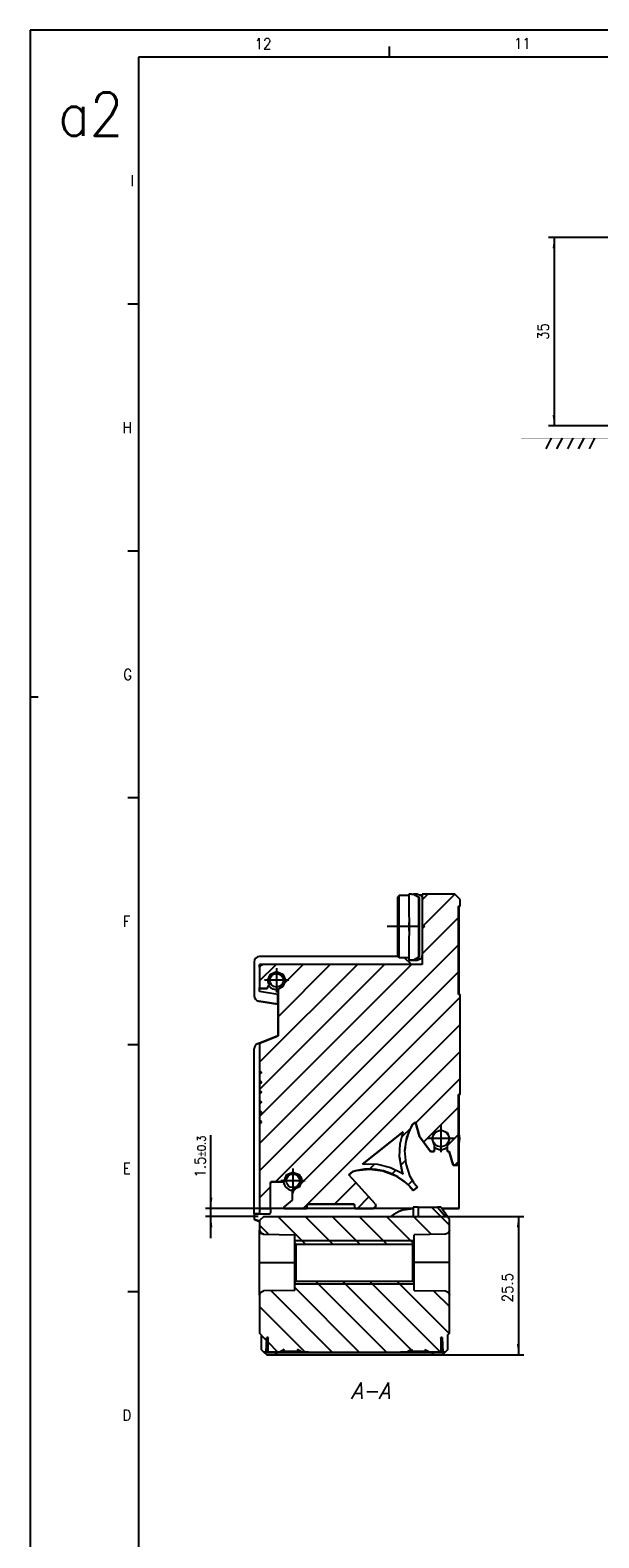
# Model space of a CAD drawing. Header units: millimetres. Extents: x -285 to 870, y -217 to 203.
# Tile 2 of 22: x -285 to -180, y -75 to 203. Entities that reach past the tile are written whole.
import ezdxf

# ---------------------------------------------------------------- set-up
doc = ezdxf.new("R2010")
doc.units = ezdxf.units.MM
doc.linetypes.add('DOT_CENTER', pattern=[14, 12, -1, 0, -1])
doc.layers.add('1', color=7, linetype='Continuous')
doc.styles.add('CONVERTER_11', font='txt.shx', dxfattribs={"width": 0.9})
doc.styles.add('CONVERTER_14', font='txt.shx', dxfattribs={"width": 0.9, "oblique": 15})
doc.dimstyles.new('ME10_DIM_19', dxfattribs={"dimtxt": 2, "dimasz": 2, "dimexe": 1, "dimexo": 1, "dimgap": 1, "dimtad": 1, "dimdec": 0, "dimdsep": 46, "dimtxsty": 'CONVERTER_11', "dimsah": 1, "dimcen": 0.09, "dimclrd": 2, "dimclre": 2, "dimclrt": 2, "dimadec": 0, "dimazin": 0, "dimtfac": 1, "dimtdec": 4, "dimtix": 1, "dimtmove": 0, "dimatfit": 3, "dimfxl": 1, "dimtolj": 1, "dimtzin": 0, "dimarcsym": 0})
doc.dimstyles.new('ME10_DIM_20', dxfattribs={"dimtxt": 2, "dimasz": 2, "dimexe": 1, "dimexo": 1, "dimgap": 1, "dimtad": 1, "dimdec": 1, "dimdsep": 46, "dimtxsty": 'CONVERTER_11', "dimsah": 1, "dimcen": 0.09, "dimclrd": 2, "dimclre": 2, "dimclrt": 2, "dimadec": 0, "dimazin": 0, "dimtfac": 1, "dimtdec": 4, "dimtix": 1, "dimtmove": 0, "dimatfit": 3, "dimfxl": 1, "dimtolj": 1, "dimtzin": 0, "dimarcsym": 0})
doc.dimstyles.new('ME10_DIM_21', dxfattribs={"dimtxt": 2, "dimasz": 2, "dimexe": 1, "dimexo": 1, "dimgap": 1, "dimtad": 1, "dimdsep": 46, "dimtxsty": 'CONVERTER_11', "dimsah": 1, "dimcen": 0.09, "dimclrd": 2, "dimclre": 2, "dimclrt": 2, "dimadec": 0, "dimazin": 0, "dimtol": 1, "dimtp": 0.3, "dimtm": 0.3, "dimtfac": 0.75, "dimtdec": 1, "dimtix": 1, "dimtmove": 0, "dimatfit": 3, "dimfxl": 1, "dimtolj": 1, "dimtzin": 0, "dimarcsym": 0})
pattern_1 = [(-45, (0, 0), (2.5, 2.5), [])]

# ---------------------------------------------------------------- blocks, each defined once
blk = doc.blocks.new('Marco_a2', base_point=(304.21, -212.02))
at = {"layer": '1', "color": 2, "linetype": 'Continuous'}
for p, q in [((309.21, 202.98), (-284.79, 202.98)), ((-284.79, 202.98), (-284.79, 79.98)), ((-218.47, 197.98), (-218.47, 199.98)), ((-264.79, 152.42), (-266.79, 152.42)), ((-264.79, 106.87), (-266.79, 106.87)), ((-284.79, 79.98), (-283.29, 79.98)), ((-284.79, 79.98), (-284.79, -217.02)), ((-264.79, 61.31), (-266.79, 61.31)), ((-264.79, 15.76), (-266.79, 15.76)), ((-264.79, -29.8), (-266.79, -29.8))]:
    blk.add_line(p, q, dxfattribs=at)
at = {"layer": '1', "color": 7, "linetype": 'Continuous'}
for p, q in [((304.21, 197.98), (-264.79, 197.98)), ((-264.79, 197.98), (-264.79, -212.02))]:
    blk.add_line(p, q, dxfattribs=at)
at = {"layer": '1', "color": 2, "char_height": 2, "attachment_point": 4, "line_spacing_factor": 1.20048, "style": 'CONVERTER_11'}
for s, insert in [('12', (-243.37, 200.48)), ('11', (-195.56, 200.53)), ('I', (-266.29, 175.2)), ('H', (-267.73, 129.65)), ('G', (-267.61, 84.09)), ('F', (-267.69, 38.54)), ('E', (-267.69, -7.02)), ('D', (-267.78, -52.58))]:
    blk.add_mtext(s, dxfattribs=dict(at, insert=insert))
at = {"layer": '1', "color": 6, "insert": (-279.65, 187.5), "char_height": 8, "attachment_point": 4, "line_spacing_factor": 1.20048, "style": 'CONVERTER_11'}
blk.add_mtext('a2', dxfattribs=at)
blk = doc.blocks.new('Top', base_point=(304.21, -212.02))
blk.add_blockref('Marco_a2', (304.21, -212.02))
blk = doc.blocks.new('*D55')
at = {"layer": '1', "color": 2, "linetype": 'Continuous'}
for p, q in [((-174.08, 164.69), (-189.14, 164.69)), ((-188.14, 164.69), (-188.14, 129.99)), ((-152.1, 164.69), (-168.06, 164.69)), ((-144.4, 129.99), (-189.14, 129.99))]:
    blk.add_line(p, q, dxfattribs=at)
at = {"layer": '1', "color": 2}
for points in [[(-187.88, 162.69), (-188.41, 162.69), (-188.14, 164.69)], [(-188.41, 131.99), (-187.88, 131.99), (-188.14, 129.99)]]:
    blk.add_solid(points, dxfattribs=at)
at = {"layer": '1', "color": 2, "insert": (-189.14, 145.84), "char_height": 2, "attachment_point": 7, "rotation": 90, "line_spacing_factor": 0.60024, "style": 'CONVERTER_11'}
blk.add_mtext('35', dxfattribs=at)
blk = doc.blocks.new('CABEZA__27', base_point=(-242.46, -41.42))
at = {"linetype": 'Continuous'}
h = blk.add_hatch(dxfattribs=at)
h.set_pattern_fill('_USER', color=3, scale=3.535534, angle=-45, pattern_type=0)
h.set_pattern_definition(pattern_1)
h.paths.add_polyline_path([(-213.2, -14.21), (-209.66, -14.21), (-208.15, -15.92), (-207.8, -15.92), (-207.46, -16.38), (-207.46, -18.44), (-207.68, -18.98), (-208.2, -19.19), (-213.96, -19.27), (-213.96, -20.77), (-214.21, -21.02), (-235.71, -21.02), (-235.96, -20.77), (-235.96, -19.27), (-241.72, -19.19), (-242.24, -18.98), (-242.46, -18.44), (-242.46, -16.67), (-241.71, -15.92), (-213.2, -15.92)])
h = blk.add_hatch(dxfattribs=at)
h.set_pattern_fill('_USER', color=3, scale=3.535534, angle=-45, pattern_type=0)
h.set_pattern_definition(pattern_1)
h.paths.add_polyline_path([(-214.88, -40.68), (-214.46, -40.47), (-214.46, -40.82), (-211.95, -40.82), (-211.95, -40.47), (-211.54, -40.68), (-211.13, -40.92), (-209.01, -40.92), (-209.01, -38.22), (-208.76, -38.22), (-208.69, -40.92), (-208.26, -40.92), (-207.76, -40.42), (-207.76, -37.72), (-207.46, -37.42), (-207.46, -30.4), (-207.68, -29.87), (-208.2, -29.65), (-213.96, -29.57), (-213.96, -28.07), (-214.21, -27.82), (-235.71, -27.82), (-235.96, -28.07), (-235.96, -29.57), (-241.72, -29.65), (-242.24, -29.87), (-242.46, -30.4), (-242.46, -37.42), (-242.16, -37.72), (-242.16, -40.42), (-241.66, -40.92), (-241.23, -40.92), (-241.16, -38.22), (-240.91, -38.22), (-240.91, -40.92), (-238.78, -40.92), (-238.38, -40.68), (-237.96, -40.47), (-237.96, -40.82), (-235.45, -40.82), (-235.45, -40.47), (-235.04, -40.68), (-234.63, -40.92), (-215.28, -40.92)])
at = {"color": 7, "linetype": 'Continuous'}
for p, q in [((-241.71, -15.92), (-242.46, -16.67)), ((-242.46, -16.67), (-242.46, -18.44)), ((-241.71, -15.92), (-213.2, -15.92)), ((-214.13, -14.21), (-214.13, -15.92)), ((-213.2, -14.21), (-213.2, -15.92)), ((-213.2, -14.21), (-209.66, -14.21)), ((-209.04, -14.21), (-209.66, -14.21)), ((-209.66, -14.21), (-208.15, -15.92)), ((-207.8, -15.92), (-209.04, -14.21)), ((-208.15, -15.92), (-207.8, -15.92)), ((-207.8, -15.92), (-207.46, -16.38)), ((-207.46, -18.44), (-207.46, -16.38)), ((-242.46, -24.42), (-242.46, -18.44)), ((-242.24, -18.98), (-242.46, -18.44)), ((-242.46, -18.44), (-242.24, -18.98)), ((-241.72, -19.19), (-242.24, -18.98)), ((-242.24, -18.98), (-241.72, -19.19)), ((-241.72, -19.19), (-235.96, -19.27)), ((-241.72, -19.19), (-235.96, -19.27)), ((-235.96, -20.77), (-235.96, -19.27)), ((-208.2, -19.19), (-213.96, -19.27)), ((-208.2, -19.19), (-213.96, -19.27)), ((-213.96, -20.77), (-213.96, -19.27)), ((-207.68, -18.98), (-208.2, -19.19)), ((-207.68, -18.98), (-208.2, -19.19)), ((-207.46, -18.44), (-207.68, -18.98)), ((-207.46, -18.44), (-207.68, -18.98)), ((-207.46, -24.42), (-207.46, -18.44)), ((-235.71, -21.02), (-235.96, -20.77)), ((-235.96, -28.07), (-235.96, -20.77)), ((-235.71, -27.82), (-235.71, -21.02)), ((-235.71, -21.02), (-214.21, -21.02)), ((-214.21, -21.02), (-213.96, -20.77)), ((-214.21, -27.82), (-214.21, -21.02)), ((-213.96, -28.07), (-213.96, -20.77)), ((-242.46, -30.4), (-242.46, -24.42)), ((-242.46, -24.42), (-241.72, -24.42)), ((-241.72, -24.42), (-235.96, -24.42)), ((-208.2, -24.42), (-213.96, -24.42)), ((-207.46, -24.42), (-208.2, -24.42)), ((-207.46, -30.4), (-207.46, -24.42)), ((-242.46, -30.4), (-242.24, -29.87)), ((-242.46, -30.4), (-242.46, -37.42)), ((-242.24, -29.87), (-241.72, -29.65)), ((-235.96, -29.57), (-241.72, -29.65)), ((-235.71, -27.82), (-235.96, -28.07)), ((-235.96, -29.57), (-235.96, -28.07)), ((-235.71, -27.82), (-214.21, -27.82)), ((-214.21, -27.82), (-213.96, -28.07)), ((-213.96, -29.57), (-213.96, -28.07)), ((-213.96, -29.57), (-208.2, -29.65)), ((-208.2, -29.65), (-207.68, -29.87)), ((-207.68, -29.87), (-207.46, -30.4)), ((-207.46, -37.42), (-207.46, -30.4)), ((-242.16, -37.72), (-242.46, -37.42)), ((-242.46, -37.42), (-242.16, -37.72)), ((-242.16, -37.72), (-242.46, -37.42)), ((-242.46, -37.42), (-242.16, -37.72)), ((-242.16, -37.72), (-242.16, -40.42)), ((-241.23, -40.92), (-241.16, -38.22)), ((-241.23, -40.92), (-241.16, -38.22)), ((-240.97, -38.22), (-241.16, -38.22)), ((-241.16, -38.22), (-240.91, -38.22)), ((-241.16, -38.22), (-241.16, -38.22)), ((-240.95, -38.57), (-240.99, -38.92)), ((-240.99, -38.92), (-240.91, -38.92)), ((-240.91, -38.92), (-240.99, -38.92)), ((-240.91, -38.22), (-240.97, -38.22)), ((-240.91, -38.27), (-240.95, -38.57)), ((-240.91, -40.92), (-240.91, -38.22)), ((-209.01, -38.22), (-209.01, -40.92)), ((-209.01, -38.22), (-208.76, -38.22)), ((-208.94, -38.22), (-209.01, -38.22)), ((-208.97, -38.57), (-209.01, -38.27)), ((-209.01, -38.92), (-208.93, -38.92)), ((-208.93, -38.92), (-208.97, -38.57)), ((-208.76, -38.22), (-208.94, -38.22)), ((-208.76, -38.22), (-208.76, -38.22)), ((-208.76, -38.22), (-208.69, -40.92)), ((-208.76, -38.22), (-208.69, -40.92)), ((-207.76, -37.72), (-207.46, -37.42)), ((-207.76, -37.72), (-207.46, -37.42)), ((-207.46, -37.42), (-207.76, -37.72)), ((-207.46, -37.42), (-207.76, -37.72)), ((-207.76, -40.42), (-207.76, -37.72)), ((-242.16, -40.42), (-241.66, -40.92)), ((-241.66, -40.92), (-242.16, -40.42)), ((-242.16, -40.42), (-242.16, -40.42)), ((-239.22, -40.92), (-241.66, -40.92)), ((-241.66, -40.92), (-241.66, -40.92)), ((-241.66, -40.92), (-241.23, -40.92)), ((-241.66, -40.92), (-241.16, -41.42)), ((-241.66, -40.92), (-241.16, -41.42)), ((-241.23, -40.92), (-238.38, -40.92)), ((-241.23, -40.92), (-241.23, -40.92)), ((-241.16, -41.42), (-239.51, -41.42)), ((-208.76, -41.42), (-241.16, -41.42)), ((-240.91, -40.92), (-238.78, -40.92)), ((-240.91, -40.92), (-240.91, -40.92)), ((-239.51, -41.42), (-239.22, -40.92)), ((-238.38, -40.68), (-238.78, -40.92)), ((-237.96, -40.47), (-238.38, -40.68)), ((-237.96, -40.82), (-237.96, -40.47)), ((-235.45, -40.82), (-237.96, -40.82)), ((-236.71, -40.92), (-234.63, -40.92)), ((-235.45, -40.47), (-235.45, -40.82)), ((-235.04, -40.68), (-235.45, -40.47)), ((-234.63, -40.92), (-235.04, -40.68)), ((-234.63, -40.92), (-215.28, -40.92)), ((-214.88, -40.68), (-215.28, -40.92)), ((-214.46, -40.47), (-214.88, -40.68)), ((-214.46, -40.82), (-214.46, -40.47)), ((-211.95, -40.82), (-214.46, -40.82)), ((-213.21, -40.92), (-211.13, -40.92)), ((-211.95, -40.47), (-211.95, -40.82)), ((-211.54, -40.68), (-211.95, -40.47)), ((-211.13, -40.92), (-211.54, -40.68)), ((-211.53, -40.92), (-208.69, -40.92)), ((-211.13, -40.92), (-209.01, -40.92)), ((-210.69, -40.92), (-210.41, -41.42)), ((-208.26, -40.92), (-210.69, -40.92)), ((-210.41, -41.42), (-208.76, -41.42)), ((-209.01, -40.92), (-209.01, -40.92)), ((-208.76, -41.42), (-208.26, -40.92)), ((-208.76, -41.42), (-208.26, -40.92)), ((-208.69, -40.92), (-208.69, -40.92)), ((-208.69, -40.92), (-208.26, -40.92)), ((-208.26, -40.92), (-207.76, -40.42)), ((-207.76, -40.42), (-208.26, -40.92)), ((-208.26, -40.92), (-208.26, -40.92)), ((-207.76, -40.42), (-207.76, -40.42))]:
    blk.add_line(p, q, dxfattribs=at)
for points, knots in [([(-213.2, -14.21), (-213.38, -14.21), (-213.69, -14.21), (-214, -14.21), (-214.13, -14.21)], [0, 0, 0, 0, 0.5416641, 0.9298079, 0.9298079, 0.9298079, 0.9298079]), ([(-240.91, -40.92), (-240.86, -40.92), (-240.76, -40.92), (-240.52, -40.92), (-240.15, -40.92), (-239.63, -40.92), (-239, -40.92), (-238.53, -40.92), (-238.29, -40.92)], [0, 0, 0, 0, 0.133957, 0.319313, 0.708311, 1.23432, 1.879507, 2.622001, 2.622001, 2.622001, 2.622001]), ([(-234.86, -41.42), (-234.89, -41.42), (-235, -41.42), (-235.26, -41.42), (-235.66, -41.42), (-236.19, -41.42), (-236.8, -41.42), (-237.46, -41.42), (-238.11, -41.42), (-238.73, -41.42), (-239.24, -41.42), (-239.68, -41.42), (-239.87, -41.42), (-240.11, -41.42), (-239.87, -41.42), (-239.68, -41.42), (-239.24, -41.42), (-238.73, -41.42), (-238.11, -41.42), (-237.46, -41.42), (-236.8, -41.42), (-236.19, -41.42), (-235.66, -41.42), (-235.26, -41.42), (-235, -41.42), (-234.89, -41.42), (-234.86, -41.42)], [0, 0, 0, 0, 0.088594, 0.348334, 0.761523, 1.3, 1.927071, 2.6, 3.272929, 3.9, 4.438477, 4.851666, 5.111406, 5.2, 5.288594, 5.548334, 5.961523, 6.5, 7.127071, 7.8, 8.472929, 9.1, 9.638477, 10.051666, 10.311407, 10.4, 10.4, 10.4, 10.4]), ([(-239.96, -40.92), (-239.92, -40.92), (-239.78, -40.92), (-239.46, -40.92), (-238.95, -40.92), (-238.3, -40.92), (-237.53, -40.92), (-236.71, -40.92), (-235.89, -40.92), (-235.12, -40.92), (-234.48, -40.92), (-233.93, -40.92), (-233.69, -40.92), (-233.4, -40.92), (-233.69, -40.92), (-233.93, -40.92), (-234.48, -40.92), (-235.12, -40.92), (-235.89, -40.92), (-236.71, -40.92), (-237.53, -40.92), (-238.3, -40.92), (-238.95, -40.92), (-239.46, -40.92), (-239.78, -40.92), (-239.92, -40.92), (-239.96, -40.92)], [0, 0, 0, 0, 0.110742, 0.435417, 0.951904, 1.625, 2.408838, 3.25, 4.091162, 4.875, 5.548096, 6.064583, 6.389258, 6.5, 6.610742, 6.935417, 7.451904, 8.125, 8.908838, 9.75, 10.591162, 11.375, 12.048096, 12.564583, 12.889258, 13, 13, 13, 13]), ([(-239.51, -41.42), (-237.96, -41.42), (-234.79, -41.42), (-229.94, -41.42), (-224.96, -41.42), (-219.97, -41.42), (-215.12, -41.42), (-211.95, -41.42), (-210.41, -41.42)], [0, 0, 0, 0, 4.624775, 9.518238, 14.54789, 19.577542, 24.471006, 29.09578, 29.09578, 29.09578, 29.09578]), ([(-238.78, -40.92), (-238.63, -40.92), (-238.3, -40.92), (-237.8, -40.92), (-237.26, -40.92), (-236.89, -40.92), (-236.71, -40.92)], [0, 0, 0, 0, 0.461686, 0.971482, 1.514173, 2.07356, 2.07356, 2.07356, 2.07356]), ([(-238.29, -40.92), (-236.87, -40.92), (-233.95, -40.92), (-229.51, -40.92), (-224.96, -40.92), (-220.41, -40.92), (-215.96, -40.92), (-213.05, -40.92), (-211.63, -40.92)], [0, 0, 0, 0, 4.261438, 8.739822, 13.327993, 17.916165, 22.394549, 26.655987, 26.655987, 26.655987, 26.655987]), ([(-237.96, -40.82), (-237.76, -40.82), (-237.34, -40.82), (-236.71, -40.82), (-236.07, -40.82), (-235.66, -40.82), (-235.45, -40.82)], [0, 0, 0, 0, 0.610559, 1.25586, 1.901161, 2.51172, 2.51172, 2.51172, 2.51172]), ([(-216.46, -40.92), (-216.42, -40.92), (-216.28, -40.92), (-215.96, -40.92), (-215.45, -40.92), (-214.8, -40.92), (-214.03, -40.92), (-213.21, -40.92), (-212.39, -40.92), (-211.62, -40.92), (-210.98, -40.92), (-210.43, -40.92), (-210.19, -40.92), (-209.9, -40.92), (-210.19, -40.92), (-210.43, -40.92), (-210.98, -40.92), (-211.62, -40.92), (-212.39, -40.92), (-213.21, -40.92), (-214.03, -40.92), (-214.8, -40.92), (-215.45, -40.92), (-215.96, -40.92), (-216.28, -40.92), (-216.42, -40.92), (-216.46, -40.92)], [0, 0, 0, 0, 0.110742, 0.435417, 0.951904, 1.625, 2.408838, 3.25, 4.091162, 4.875, 5.548096, 6.064583, 6.389258, 6.5, 6.610742, 6.935417, 7.451904, 8.125, 8.908838, 9.75, 10.591162, 11.375, 12.048096, 12.564583, 12.889258, 13, 13, 13, 13]), ([(-215.28, -40.92), (-215.13, -40.92), (-214.8, -40.92), (-214.3, -40.92), (-213.76, -40.92), (-213.39, -40.92), (-213.21, -40.92)], [0, 0, 0, 0, 0.461686, 0.971482, 1.514173, 2.07356, 2.07356, 2.07356, 2.07356]), ([(-209.86, -41.42), (-209.89, -41.42), (-210, -41.42), (-210.26, -41.42), (-210.66, -41.42), (-211.19, -41.42), (-211.8, -41.42), (-212.46, -41.42), (-213.11, -41.42), (-213.73, -41.42), (-214.24, -41.42), (-214.68, -41.42), (-214.87, -41.42), (-215.11, -41.42), (-214.87, -41.42), (-214.68, -41.42), (-214.24, -41.42), (-213.73, -41.42), (-213.11, -41.42), (-212.46, -41.42), (-211.8, -41.42), (-211.19, -41.42), (-210.66, -41.42), (-210.26, -41.42), (-210, -41.42), (-209.89, -41.42), (-209.86, -41.42)], [0, 0, 0, 0, 0.088594, 0.348334, 0.761523, 1.3, 1.927071, 2.6, 3.272929, 3.9, 4.438477, 4.851666, 5.111406, 5.2, 5.288594, 5.548334, 5.961523, 6.5, 7.127071, 7.8, 8.472929, 9.1, 9.638477, 10.051666, 10.311407, 10.4, 10.4, 10.4, 10.4]), ([(-214.46, -40.82), (-214.26, -40.82), (-213.84, -40.82), (-213.21, -40.82), (-212.57, -40.82), (-212.16, -40.82), (-211.95, -40.82)], [0, 0, 0, 0, 0.610559, 1.25586, 1.901161, 2.51172, 2.51172, 2.51172, 2.51172]), ([(-211.63, -40.92), (-211.38, -40.92), (-210.92, -40.92), (-210.28, -40.92), (-209.76, -40.92), (-209.4, -40.92), (-209.16, -40.92), (-209.05, -40.92), (-209.01, -40.92)], [0, 0, 0, 0, 0.742494, 1.387681, 1.91369, 2.302688, 2.488044, 2.622001, 2.622001, 2.622001, 2.622001])]:
    blk.add_open_spline(points, degree=3, knots=knots, dxfattribs=at)
at = {"layer": '1', "color": 30, "linetype": 'Continuous'}
for p, q in [((-213.96, -20.42), (-235.96, -20.42)), ((-213.96, -28.42), (-235.96, -28.42))]:
    blk.add_line(p, q, dxfattribs=at)
blk = doc.blocks.new('REGLA__28', base_point=(-243.46, -16.81))
at = {"linetype": 'Continuous'}
h = blk.add_hatch(dxfattribs=at)
h.set_pattern_fill('_USER', color=3, scale=3.535534, angle=45, pattern_type=0)
h.set_pattern_definition([(45, (0, 0), (-2.5, 2.5), [])])
h.paths.add_polyline_path([(-242.31, 30.43), (-242.46, 30.08), (-242.46, 26.38), (-242.4, 26.24), (-242.26, 26.18), (-241.17, 26.18), (-241.03, 26.24), (-241, 26.28), (-240.75, 26.7), (-240.73, 26.8), (-240.75, 26.9), (-240.95, 27.68), (-240.48, 28.83), (-239.33, 29.31), (-238.18, 28.83), (-237.7, 27.68), (-238.18, 26.53), (-238.93, 26.11), (-239.02, 26.06), (-239.06, 26), (-239.06, 17.45), (-242.14, 16.22), (-242.31, 16.11), (-242.46, 15.76), (-242.46, 11.03), (-242.19, 10.75), (-242.16, 10.68), (-242.19, 10.61), (-242.46, 10.34), (-242.46, 9.19), (-242.19, 8.92), (-242.16, 8.85), (-242.19, 8.78), (-242.46, 8.51), (-242.46, 7.36), (-242.19, 7.09), (-242.16, 7.02), (-242.19, 6.95), (-242.46, 6.68), (-242.46, 5.53), (-242.19, 5.26), (-242.16, 5.18), (-242.19, 5.11), (-242.46, 4.84), (-242.46, 3.69), (-242.19, 3.42), (-242.16, 3.35), (-242.19, 3.28), (-242.46, 3.01), (-242.46, 1.86), (-242.19, 1.59), (-242.16, 1.52), (-242.19, 1.45), (-242.46, 1.18), (-242.46, -14.22), (-242.4, -14.36), (-242.26, -14.42), (-240.66, -14.42), (-240.52, -14.36), (-240.46, -14.22), (-240.46, -9.72), (-240.4, -9.58), (-240.26, -9.52), (-238.14, -9.52), (-238, -9.46), (-237.94, -9.32), (-237.46, -8.17), (-236.31, -7.7), (-235.16, -8.17), (-234.69, -9.32), (-235.16, -10.47), (-236.29, -10.95), (-236.43, -11.01), (-236.46, -11.04), (-236.46, -12.87), (-237.89, -14.07), (-237.9, -14.08), (-237.96, -14.22), (-237.9, -14.36), (-237.76, -14.42), (-233.86, -14.42), (-233.72, -14.36), (-233.66, -14.22), (-233.66, -13.82), (-233.6, -13.68), (-233.46, -13.62), (-225.16, -13.62), (-225.02, -13.68), (-224.96, -13.82), (-224.96, -14.22), (-224.9, -14.36), (-224.76, -14.42), (-221.54, -14.42), (-221.18, -14.27), (-221.04, -13.92), (-221.17, -13.59), (-226, -8.21), (-225.24, -7.61), (-224.64, -7.45), (-222.19, -7.16), (-219.74, -7.46), (-217.43, -8.34), (-215.41, -9.75), (-214.74, -10.4), (-214.52, -10.72), (-214.48, -10.69), (-214.14, -11.1), (-213.36, -10.48), (-213.95, -9.78), (-214.66, -8.54), (-215.45, -6.21), (-215.66, -3.75), (-215.28, -1.31), (-214.32, 0.97), (-214.26, 1.07), (-213.73, 1.49), (-212.97, -1.16), (-210.96, -3.92), (-210.39, -3.92), (-210.24, -3.86), (-210.19, -3.72), (-210.19, -2.77), (-210.24, -2.63), (-210.66, -1.54), (-210.18, -0.39), (-209.04, 0.08), (-207.89, -0.39), (-207.41, -1.54), (-207.83, -2.63), (-207.89, -2.77), (-207.89, -3.72), (-207.83, -3.86), (-207.69, -3.92), (-207.47, -3.92), (-206.76, -6.42), (-205.76, -6.42), (-205.76, 6.58), (-205.46, 6.58), (-205.46, 25.08), (-205.76, 25.08), (-205.76, 41.33), (-205.46, 41.33), (-205.46, 42.58), (-206.46, 43.58), (-212.46, 43.58), (-212.46, 38.02), (-212.09, 37.65), (-212.06, 37.58), (-212.09, 37.51), (-212.46, 37.14), (-212.46, 30.58), (-241.96, 30.58)])
h.paths.add_polyline_path([(-223.12, -6.19), (-220.69, -6.26), (-218.33, -6.85), (-216.16, -7.93), (-215.95, -8.07), (-216.2, -7.32), (-216.64, -4.93), (-216.55, -2.5), (-216.01, -0.31), (-223.49, -6.23)], flags=16)
at = {"color": 7, "linetype": 'Continuous'}
for p, q in [((-216.71, 43.33), (-216.96, 43.08)), ((-216.96, 35.79), (-216.96, 43.08)), ((-214.96, 43.33), (-216.71, 43.33)), ((-216.71, 35.71), (-216.71, 43.33)), ((-214.96, 43.58), (-214.96, 40.41)), ((-214.46, 43.58), (-214.96, 43.58)), ((-214.46, 43.58), (-214.08, 43.58)), ((-213.46, 43.58), (-214.08, 43.58)), ((-214.08, 43.58), (-213.06, 43.04)), ((-213.36, 43.58), (-213.46, 43.58)), ((-212.66, 43.27), (-213.46, 43.58)), ((-213.36, 43.54), (-213.36, 43.58)), ((-213.03, 42.99), (-213.06, 43.04)), ((-213.06, 31.92), (-213.06, 43.04)), ((-212.96, 42.87), (-213.03, 42.99)), ((-212.96, 41.58), (-212.96, 42.87)), ((-212.46, 43.37), (-212.93, 43.37)), ((-212.66, 43.27), (-212.56, 43.16)), ((-212.56, 43.16), (-212.5, 43.02)), ((-212.5, 43.02), (-212.49, 42.99)), ((-212.49, 42.99), (-212.46, 42.68)), ((-212.46, 43.58), (-212.46, 38.02)), ((-206.46, 43.58), (-212.46, 43.58)), ((-205.46, 42.58), (-206.46, 43.58)), ((-205.46, 41.33), (-205.46, 42.58)), ((-214.96, 40.41), (-214.96, 40.31)), ((-214.96, 40.31), (-214.95, 39.97)), ((-214.95, 39.97), (-214.87, 38.52)), ((-212.96, 33.38), (-212.96, 41.58)), ((-205.66, 41.32), (-205.76, 41.33)), ((-205.76, 41.33), (-205.46, 41.33)), ((-205.46, 41.33), (-205.76, 41.33)), ((-205.76, 41.33), (-205.46, 41.33)), ((-205.76, 25.08), (-205.76, 41.33)), ((-205.46, 41.33), (-205.66, 41.32)), ((-205.66, 25.08), (-205.66, 41.32)), ((-205.46, 41.33), (-205.46, 41.33)), ((-214.87, 36.63), (-214.95, 35.18)), ((-214.87, 38.52), (-214.86, 38.33)), ((-214.86, 36.82), (-214.87, 36.63)), ((-214.86, 36.82), (-214.86, 38.33)), ((-214.86, 38.33), (-214.86, 36.82)), ((-212.46, 38.02), (-212.09, 37.65)), ((-212.46, 38.02), (-212.46, 38.02)), ((-212.46, 38.02), (-212.46, 37.14)), ((-212.09, 37.65), (-212.46, 38.02)), ((-212.46, 37.14), (-212.09, 37.51)), ((-212.46, 37.14), (-212.46, 30.58)), ((-212.09, 37.65), (-212.06, 37.58)), ((-212.06, 37.58), (-212.09, 37.51)), ((-216.96, 32.08), (-216.96, 35.79)), ((-216.71, 31.83), (-216.71, 35.71)), ((-214.95, 35.18), (-214.96, 34.84)), ((-214.96, 34.84), (-214.96, 34.74)), ((-214.96, 34.74), (-214.96, 31.38)), ((-243.46, 31.07), (-243.46, 24.82)), ((-216.96, 32.07), (-242.46, 32.07)), ((-216.71, 31.83), (-216.96, 32.08)), ((-214.96, 31.83), (-216.71, 31.83)), ((-214.46, 30.58), (-215.71, 31.83)), ((-214.96, 31.38), (-214.72, 31.38)), ((-214.46, 31.38), (-214.96, 31.38)), ((-214.72, 31.38), (-214.96, 31.38)), ((-214.96, 31.38), (-214.46, 31.38)), ((-214.08, 31.38), (-214.46, 31.38)), ((-214.08, 31.38), (-214.46, 31.38)), ((-213.06, 31.92), (-214.08, 31.38)), ((-213.46, 31.38), (-214.08, 31.38)), ((-213.46, 31.38), (-214.06, 31.38)), ((-214.06, 31.38), (-213.46, 31.38)), ((-213.46, 31.38), (-212.66, 31.69)), ((-212.66, 31.69), (-213.36, 31.41)), ((-213.36, 31.38), (-213.36, 31.41)), ((-213.06, 31.92), (-213.03, 31.96)), ((-213.03, 31.96), (-212.96, 32.08)), ((-212.96, 32.08), (-212.96, 33.38)), ((-212.66, 31.69), (-212.56, 31.8)), ((-212.56, 31.8), (-212.66, 31.69)), ((-212.56, 31.8), (-212.5, 31.94)), ((-212.5, 31.94), (-212.56, 31.8)), ((-212.5, 31.94), (-212.49, 31.96)), ((-212.49, 31.96), (-212.5, 31.94)), ((-212.49, 31.96), (-212.46, 32.27)), ((-212.46, 32.27), (-212.49, 31.96)), ((-242.46, 30.08), (-242.46, 30.58)), ((-241.97, 30.58), (-242.46, 30.58)), ((-242.46, 30.58), (-241.97, 30.58)), ((-242.46, 30.08), (-242.31, 30.43)), ((-242.46, 30.08), (-242.46, 26.38)), ((-242.31, 30.43), (-241.96, 30.58)), ((-212.46, 30.58), (-241.96, 30.58)), ((-240.95, 27.68), (-240.48, 28.83)), ((-240.48, 28.83), (-239.33, 29.31)), ((-239.33, 29.31), (-238.18, 28.83)), ((-238.18, 28.83), (-237.7, 27.68)), ((-242.4, 26.24), (-242.46, 26.38)), ((-242.46, 25.59), (-242.46, 26.37)), ((-239.08, 25.03), (-242.46, 25.59)), ((-242.26, 26.18), (-242.4, 26.24)), ((-242.26, 26.18), (-241.17, 26.18)), ((-241.17, 26.17), (-242.26, 26.17)), ((-241.03, 26.24), (-241.17, 26.18)), ((-241, 26.28), (-241.03, 26.24)), ((-241, 26.28), (-240.75, 26.7)), ((-240.77, 26.67), (-241, 26.27)), ((-240.75, 26.9), (-240.95, 27.68)), ((-240.75, 26.7), (-240.77, 26.67)), ((-240.75, 26.9), (-240.73, 26.8)), ((-240.73, 26.8), (-240.75, 26.7)), ((-240.74, 26.74), (-240.75, 26.7)), ((-240.73, 26.79), (-240.74, 26.74)), ((-240.73, 26.8), (-240.73, 26.79)), ((-239.06, 26), (-239.02, 26.06)), ((-239.06, 26), (-239.06, 17.45)), ((-239.02, 26.06), (-238.93, 26.11)), ((-238.18, 26.53), (-238.93, 26.11)), ((-237.7, 27.68), (-238.18, 26.53)), ((-205.46, 25.08), (-205.76, 25.08)), ((-205.46, 6.58), (-205.46, 25.08)), ((-242.62, 23.84), (-239.08, 23.26)), ((-239.08, 23.26), (-242.62, 23.84)), ((-239.08, 23.26), (-239.08, 25.03)), ((-239.08, 23.26), (-239.08, 17.44)), ((-239.08, 17.44), (-242.46, 16.1)), ((-242.14, 16.22), (-239.06, 17.45)), ((-243.46, -15.42), (-243.46, 15.02)), ((-242.46, 16.1), (-242.83, 15.95)), ((-242.46, 15.76), (-242.31, 16.11)), ((-242.46, 16.1), (-242.46, 15.76)), ((-242.46, 15.76), (-242.46, 11.03)), ((-242.31, 16.11), (-242.14, 16.22)), ((-242.46, 11.03), (-242.46, 11.02)), ((-242.46, 11.03), (-242.19, 10.75)), ((-242.46, 11.02), (-242.46, 10.34)), ((-242.19, 10.75), (-242.46, 11.02)), ((-242.19, 10.61), (-242.46, 10.34)), ((-242.46, 10.34), (-242.46, 9.19)), ((-242.46, 9.19), (-242.46, 9.19)), ((-242.46, 9.19), (-242.46, 8.51)), ((-242.46, 9.19), (-242.19, 8.92)), ((-242.19, 8.92), (-242.46, 9.19)), ((-242.19, 8.78), (-242.46, 8.51)), ((-242.46, 8.51), (-242.46, 7.36)), ((-242.19, 10.75), (-242.16, 10.68)), ((-242.19, 10.75), (-242.16, 10.68)), ((-242.16, 10.68), (-242.19, 10.61)), ((-242.19, 8.92), (-242.16, 8.85)), ((-242.19, 8.92), (-242.16, 8.85)), ((-242.16, 8.85), (-242.19, 8.78)), ((-242.46, 7.35), (-242.46, 7.36)), ((-242.46, 7.36), (-242.19, 7.09)), ((-242.46, 7.35), (-242.46, 6.68)), ((-242.19, 7.08), (-242.46, 7.35)), ((-242.19, 6.95), (-242.46, 6.68)), ((-242.46, 6.68), (-242.46, 5.53)), ((-242.19, 7.09), (-242.16, 7.02)), ((-242.19, 7.08), (-242.16, 7.02)), ((-242.16, 7.02), (-242.19, 6.95)), ((-205.76, -6.42), (-205.76, 6.58)), ((-205.76, 6.58), (-205.46, 6.58)), ((-205.66, 6.57), (-205.76, 6.57)), ((-205.46, 6.57), (-205.66, 6.57)), ((-205.66, -14.42), (-205.66, 6.57)), ((-205.46, 6.57), (-205.46, 6.58)), ((-242.46, 5.53), (-242.46, 5.52)), ((-242.46, 5.53), (-242.19, 5.26)), ((-242.46, 5.52), (-242.46, 4.84)), ((-242.19, 5.25), (-242.46, 5.52)), ((-242.19, 5.11), (-242.46, 4.84)), ((-242.46, 4.84), (-242.46, 3.69)), ((-242.19, 3.42), (-242.46, 3.69)), ((-242.46, 3.69), (-242.46, 3.69)), ((-242.46, 3.69), (-242.19, 3.42)), ((-242.46, 3.69), (-242.46, 3.01)), ((-242.19, 3.28), (-242.46, 3.01)), ((-242.46, 3.01), (-242.46, 1.86)), ((-242.19, 5.26), (-242.16, 5.18)), ((-242.19, 5.25), (-242.16, 5.18)), ((-242.16, 5.18), (-242.19, 5.11)), ((-242.19, 3.42), (-242.16, 3.35)), ((-242.19, 3.42), (-242.16, 3.35)), ((-242.16, 3.35), (-242.19, 3.28)), ((-242.19, 1.58), (-242.46, 1.86)), ((-242.46, 1.86), (-242.46, 1.18)), ((-242.46, 1.86), (-242.19, 1.59)), ((-242.46, 1.86), (-242.46, 1.86)), ((-242.19, 1.45), (-242.46, 1.18)), ((-242.46, 1.18), (-242.46, -14.22)), ((-242.19, 1.59), (-242.16, 1.52)), ((-242.19, 1.58), (-242.16, 1.52)), ((-242.16, 1.52), (-242.19, 1.45)), ((-215.28, -1.31), (-214.32, 0.97)), ((-214.32, 0.97), (-214.26, 1.07)), ((-214.26, 1.07), (-213.73, 1.49)), ((-213.73, 1.49), (-214.26, 1.07)), ((-214.26, 1.07), (-214.26, 1.07)), ((-213.73, 1.49), (-213.73, 1.49)), ((-212.97, -1.17), (-213.73, 1.49)), ((-213.73, 1.49), (-212.97, -1.16)), ((-210.18, -0.39), (-209.04, 0.08)), ((-209.04, 0.08), (-207.89, -0.39)), ((-223.49, -6.23), (-216.01, -0.31)), ((-216.01, -0.31), (-223.49, -6.23)), ((-216.64, -4.93), (-216.55, -2.5)), ((-216.55, -2.5), (-216.01, -0.31)), ((-215.66, -3.75), (-215.28, -1.31)), ((-212.97, -1.16), (-210.96, -3.92)), ((-212.97, -1.16), (-212.97, -1.17)), ((-210.96, -3.93), (-212.97, -1.17)), ((-210.66, -1.54), (-210.18, -0.39)), ((-210.24, -2.63), (-210.66, -1.54)), ((-210.24, -2.63), (-210.19, -2.77)), ((-210.19, -3.72), (-210.19, -2.77)), ((-207.89, -0.39), (-207.41, -1.54)), ((-207.89, -2.77), (-207.83, -2.63)), ((-207.89, -2.77), (-207.89, -3.72)), ((-207.41, -1.54), (-207.83, -2.63)), ((-216.2, -7.32), (-216.64, -4.93)), ((-215.45, -6.21), (-215.66, -3.75)), ((-210.96, -3.92), (-210.96, -3.93)), ((-210.96, -3.92), (-210.39, -3.92)), ((-210.39, -3.93), (-210.96, -3.93)), ((-210.24, -3.86), (-210.39, -3.92)), ((-210.19, -3.72), (-210.24, -3.86)), ((-210.19, -3.73), (-210.19, -3.72)), ((-207.83, -3.86), (-207.89, -3.72)), ((-207.89, -3.73), (-207.89, -3.72)), ((-207.69, -3.92), (-207.83, -3.86)), ((-207.69, -3.92), (-207.47, -3.92)), ((-207.47, -3.93), (-207.69, -3.93)), ((-207.47, -3.92), (-207.47, -3.93)), ((-207.47, -3.92), (-206.76, -6.42)), ((-206.76, -6.43), (-207.47, -3.93)), ((-237.94, -9.32), (-237.46, -8.17)), ((-237.46, -8.17), (-236.31, -7.7)), ((-236.31, -7.7), (-235.16, -8.17)), ((-235.17, -8.17), (-234.89, -8.55)), ((-235.16, -8.17), (-234.69, -9.32)), ((-225.24, -7.61), (-226, -8.21)), ((-226, -8.22), (-225.24, -7.62)), ((-221.17, -13.59), (-226, -8.21)), ((-225.24, -7.61), (-224.64, -7.45)), ((-225.24, -7.62), (-225.24, -7.61)), ((-224.64, -7.45), (-222.19, -7.16)), ((-223.49, -6.23), (-223.12, -6.19)), ((-223.12, -6.19), (-220.69, -6.26)), ((-222.19, -7.16), (-219.74, -7.46)), ((-220.69, -6.26), (-218.33, -6.85)), ((-219.74, -7.46), (-217.43, -8.34)), ((-218.33, -6.85), (-216.16, -7.93)), ((-217.43, -8.34), (-215.41, -9.75)), ((-215.95, -8.07), (-216.2, -7.32)), ((-215.95, -8.07), (-216.2, -7.32)), ((-216.16, -7.93), (-215.95, -8.07)), ((-214.66, -8.54), (-215.45, -6.21)), ((-206.76, -6.42), (-206.76, -6.43)), ((-206.76, -6.42), (-205.76, -6.42)), ((-205.76, -6.43), (-206.76, -6.43)), ((-205.76, -6.43), (-205.76, -6.42)), ((-240.46, -9.72), (-240.4, -9.58)), ((-240.46, -14.22), (-240.46, -9.72)), ((-240.4, -9.58), (-240.26, -9.52)), ((-240.26, -9.52), (-238.14, -9.52)), ((-238.14, -9.53), (-240.26, -9.53)), ((-238, -9.46), (-238.14, -9.52)), ((-238.14, -9.53), (-238.06, -9.51)), ((-238.01, -9.49), (-238.06, -9.51)), ((-238, -9.47), (-238.01, -9.49)), ((-237.94, -9.32), (-238, -9.46)), ((-237.98, -9.45), (-238, -9.47)), ((-237.96, -9.42), (-237.98, -9.45)), ((-237.94, -9.38), (-237.96, -9.42)), ((-237.94, -9.33), (-237.94, -9.35)), ((-237.94, -9.35), (-237.94, -9.38)), ((-236.46, -11.04), (-236.43, -11.01)), ((-236.46, -11.04), (-236.46, -12.87)), ((-236.43, -11.01), (-236.29, -10.95)), ((-235.16, -10.47), (-236.29, -10.95)), ((-234.69, -9.32), (-235.16, -10.47)), ((-234.89, -8.55), (-234.74, -8.94)), ((-234.74, -8.94), (-234.69, -9.3)), ((-215.41, -9.75), (-214.74, -10.4)), ((-214.74, -10.4), (-214.74, -10.41)), ((-214.52, -10.72), (-214.74, -10.4)), ((-214.52, -10.72), (-214.74, -10.41)), ((-213.95, -9.78), (-214.66, -8.54)), ((-214.48, -10.69), (-214.52, -10.72)), ((-214.52, -10.72), (-214.48, -10.69)), ((-214.52, -10.72), (-214.52, -10.72)), ((-214.48, -10.69), (-214.48, -10.69)), ((-214.14, -11.1), (-214.48, -10.69)), ((-214.48, -10.69), (-214.14, -11.1)), ((-213.36, -10.48), (-214.14, -11.1)), ((-214.14, -11.1), (-213.36, -10.49)), ((-214.14, -11.1), (-214.14, -11.1)), ((-213.95, -9.78), (-213.36, -10.48)), ((-213.36, -10.48), (-213.36, -10.49)), ((-236.46, -12.87), (-237.89, -14.07)), ((-233.66, -13.82), (-233.6, -13.68)), ((-233.66, -14.22), (-233.66, -13.82)), ((-233.6, -13.68), (-233.46, -13.62)), ((-233.46, -13.62), (-225.16, -13.62)), ((-225.16, -13.63), (-233.46, -13.63)), ((-225.16, -13.62), (-225.02, -13.68)), ((-225.02, -13.68), (-224.96, -13.82)), ((-224.96, -13.82), (-224.96, -14.22)), ((-221.17, -13.59), (-221.04, -13.92)), ((-242.46, -15.42), (-243.46, -15.42)), ((-243.46, -15.42), (-240.66, -15.42)), ((-243.46, -15.42), (-243.46, -16.44)), ((-243.46, -16.44), (-243.24, -16.53)), ((-242.46, -16.79), (-243.46, -16.44)), ((-243.24, -16.53), (-242.46, -16.81)), ((-242.46, -14.22), (-242.46, -15.42)), ((-242.4, -14.36), (-242.46, -14.22)), ((-242.46, -15.42), (-240.66, -15.42)), ((-242.26, -14.42), (-242.4, -14.36)), ((-240.66, -14.42), (-242.26, -14.42)), ((-242.26, -14.43), (-240.66, -14.43)), ((-240.52, -14.36), (-240.66, -14.42)), ((-240.46, -14.22), (-240.52, -14.36)), ((-240.46, -14.23), (-240.46, -14.22)), ((-237.8, -14.42), (-240.46, -14.42)), ((-240.46, -14.42), (-240.46, -15.22)), ((-237.79, -14.42), (-240.46, -14.42)), ((-237.96, -14.22), (-237.9, -14.08)), ((-237.9, -14.36), (-237.96, -14.22)), ((-237.9, -14.08), (-237.89, -14.07)), ((-237.76, -14.42), (-237.9, -14.36)), ((-237.8, -14.42), (-237.76, -14.43)), ((-237.76, -14.42), (-233.86, -14.42)), ((-233.86, -14.43), (-237.76, -14.43)), ((-233.72, -14.36), (-233.86, -14.42)), ((-233.86, -14.43), (-233.82, -14.42)), ((-224.79, -14.42), (-233.83, -14.42)), ((-224.8, -14.42), (-233.82, -14.42)), ((-233.66, -14.22), (-233.72, -14.36)), ((-233.66, -14.23), (-233.66, -14.22)), ((-224.96, -14.23), (-224.96, -14.22)), ((-224.9, -14.36), (-224.96, -14.22)), ((-224.76, -14.42), (-224.9, -14.36)), ((-224.8, -14.42), (-224.76, -14.43)), ((-224.76, -14.42), (-221.54, -14.42)), ((-221.54, -14.43), (-224.76, -14.43)), ((-221.18, -14.27), (-221.54, -14.42)), ((-221.48, -14.42), (-221.54, -14.43)), ((-214.13, -14.42), (-221.49, -14.42)), ((-214.13, -14.42), (-221.48, -14.42)), ((-221.04, -13.92), (-221.18, -14.27)), ((-218.18, -15.92), (-217.73, -15.53)), ((-215.92, -14.71), (-214.13, -14.45)), ((-208.58, -14.42), (-208.88, -14.42)), ((-205.66, -14.42), (-208.88, -14.42))]:
    blk.add_line(p, q, dxfattribs=at)
for centre, radius in [((-239.33, 27.68), 1.25), ((-209.04, -1.54), 1.5), ((-236.31, -9.33), 1.25)]:
    blk.add_circle(centre, radius, dxfattribs=at)
for centre, radius, start, end in [((-242.46, 31.07), 1, 90, 180), ((-242.26, 26.37), 0.2, 180, 270), ((-241.17, 26.37), 0.2, 270, 330), ((-239.33, 27.68), 1.75, 214.8957, 278.7203), ((-242.46, 24.82), 1, 180, 260.7203), ((-242.46, 24.82), 1, 180, 260.7203), ((-242.46, 15.02), 1, 111.6875, 180), ((-205.43, -4.11), 10.24, 149.6434, 178), ((-209.04, -1.54), 3.5, 344.7768, 15.2232), ((-205.43, -4.11), 11.24, 184.2067, 196.6205), ((-210.39, -3.73), 0.2, 270, 360), ((-209.04, -1.54), 2, 234.9004, 305.0996), ((-207.69, -3.73), 0.2, 180, 270), ((-222.22, -17.4), 10.24, 43.0825, 107.1912), ((-240.26, -9.73), 0.2, 90, 180), ((-236.31, -9.33), 1.75, 185.9767, 265.2529), ((-233.46, -13.83), 0.2, 90, 180), ((-225.16, -13.83), 0.2, 0, 90), ((-242.26, -14.23), 0.2, 179.9651, 270), ((-240.66, -14.23), 0.2, 270, 360), ((-240.66, -15.22), 0.2, 270, 360), ((-240.66, -15.22), 0.2, 270, 360), ((-237.76, -14.23), 0.2, 180.0005, 259.5152), ((-233.86, -14.23), 0.2, 280.4843, 360), ((-224.76, -14.23), 0.2, 180, 259.5157), ((-221.54, -13.93), 0.5, 276.6258, 0.0005), ((-213.94, -21.42), 7, 106.3636, 122.7272)]:
    blk.add_arc(centre, radius, start, end, dxfattribs=at)
for points, knots in [([(-214.27, 31.38), (-214.32, 31.38), (-214.38, 31.38), (-214.49, 31.38), (-214.21, 31.38), (-214.12, 31.38), (-214.06, 31.38)], [0, 0, 0, 0, 0.1609869, 0.1786033, 0.3056409, 0.5680932, 0.5680932, 0.5680932, 0.5680932]), ([(-214.06, 31.38), (-214.12, 31.38), (-214.21, 31.38), (-214.49, 31.38), (-214.38, 31.38), (-214.32, 31.38), (-214.27, 31.38)], [0, 0, 0, 0, 0.2624523, 0.3894899, 0.4071063, 0.5680932, 0.5680932, 0.5680932, 0.5680932]), ([(-213.36, 31.38), (-213.36, 31.38), (-213.37, 31.38), (-213.39, 31.38), (-213.43, 31.38), (-213.49, 31.38), (-213.55, 31.38), (-213.64, 31.38), (-213.74, 31.38), (-213.85, 31.38), (-213.98, 31.38), (-214.12, 31.38), (-214.22, 31.38), (-214.27, 31.38)], [0, 0, 0, 0, 0.0086573, 0.0324415, 0.0712655, 0.1250422, 0.1936845, 0.2771052, 0.3752172, 0.4879334, 0.6151666, 0.7568297, 0.9128356, 0.9128356, 0.9128356, 0.9128356]), ([(-214.27, 31.38), (-214.09, 31.38), (-213.79, 31.38), (-213.48, 31.38), (-213.36, 31.38)], [0, 0, 0, 0, 0.5292203, 0.9128354, 0.9128354, 0.9128354, 0.9128354]), ([(-208.58, -14.42), (-208.09, -14.42), (-207.12, -14.42), (-206.14, -14.42), (-205.66, -14.42)], [0, 0, 0, 0, 1.461494, 2.921792, 2.921792, 2.921792, 2.921792])]:
    blk.add_open_spline(points, degree=3, knots=knots, dxfattribs=at)
at = {"layer": '1', "color": 2, "linetype": 'DOT_CENTER'}
for p, q in [((-212.96, 37.58), (-218.96, 37.58)), ((-239.33, 29.93), (-239.33, 25.42)), ((-237.07, 27.68), (-241.58, 27.68)), ((-209.04, 0.96), (-209.04, -4.04)), ((-206.54, -1.54), (-211.54, -1.54)), ((-236.31, -7.07), (-236.31, -11.58)), ((-234.06, -9.33), (-238.57, -9.33))]:
    blk.add_line(p, q, dxfattribs=at)
blk = doc.blocks.new('Regla_G2_cm240__29', base_point=(-243.46, -41.42))
for name, p in [('REGLA__28', (-243.46, -16.81)), ('CABEZA__27', (-242.46, -41.42))]:
    blk.add_blockref(name, p)
blk = doc.blocks.new('*D56')
at = {"layer": '1', "color": 2, "linetype": 'Continuous'}
for p, q in [((-240.71, -15.92), (-193.73, -15.92)), ((-194.73, -15.92), (-194.73, -41.42)), ((-238.51, -41.42), (-193.73, -41.42))]:
    blk.add_line(p, q, dxfattribs=at)
at = {"layer": '1', "color": 2}
for points in [[(-194.47, -17.92), (-195, -17.92), (-194.73, -15.92)], [(-195, -39.42), (-194.47, -39.42), (-194.73, -41.42)]]:
    blk.add_solid(points, dxfattribs=at)
at = {"layer": '1', "color": 2, "insert": (-195.73, -31.74), "char_height": 2, "attachment_point": 7, "rotation": 90, "line_spacing_factor": 0.60024, "style": 'CONVERTER_11'}
blk.add_mtext('\\C2;\\C2;25.5\\C2;', dxfattribs=at)
blk = doc.blocks.new('*D57')
at = {"layer": '1', "color": 2, "linetype": 'Continuous'}
for p, q in [((-251.44, -14.42), (-251.44, -0.88)), ((-241.66, -14.42), (-252.44, -14.42)), ((-242.71, -15.92), (-252.44, -15.92)), ((-251.44, -15.92), (-251.44, -14.42)), ((-251.44, -19.92), (-251.44, -15.92))]:
    blk.add_line(p, q, dxfattribs=at)
at = {"layer": '1', "color": 2}
for points in [[(-251.7, -12.42), (-251.17, -12.42), (-251.44, -14.42)], [(-251.17, -17.92), (-251.7, -17.92), (-251.44, -15.92)]]:
    blk.add_solid(points, dxfattribs=at)
at = {"layer": '1', "color": 2, "insert": (-252.44, -8.72), "char_height": 2, "attachment_point": 7, "rotation": 90, "line_spacing_factor": 0.60024, "style": 'CONVERTER_11'}
blk.add_mtext('\\C2;1.5\\C2;\\H1.5;{\\Fgdt;`}0.3', dxfattribs=at)
blk = doc.blocks.new('E', base_point=(17, 145.236))
at = {"layer": '1', "color": 2, "linetype": 'Continuous'}
for p, q in [((-188.675, 127.695), (-189.675, 125.695)), ((-186.675, 127.695), (-187.675, 125.695)), ((-184.675, 127.695), (-185.675, 125.695)), ((-182.675, 127.695), (-183.675, 125.695)), ((-180.675, 127.695), (-181.675, 125.695))]:
    blk.add_line(p, q, dxfattribs=at)
at = {"layer": '1', "color": 2, "linetype": 'Continuous', "const_width": 0.1}
blk.add_lwpolyline([(-194.216, 127.695), (128.218, 127.695)], dxfattribs=at)
at = {"layer": '1'}
dim = blk.add_linear_dim(base=(-188.143, 164.695), p1=(-143.397, 129.995), p2=(-151.1, 164.695), angle=90, dimstyle='ME10_DIM_19', dxfattribs=at)
dim.commit()
dim.dimension.update_dxf_attribs({"geometry": '*D55', "text_midpoint": (-190.143, 147.345), "text_rotation": 90})
blk = doc.blocks.new('A-A__30', base_point=(-223, 1))
blk.add_blockref('Regla_G2_cm240__29', (-243.458, -41.424))
at = {"layer": '1', "color": 7, "insert": (-222.01, -46.569), "char_height": 3, "attachment_point": 2, "line_spacing_factor": 1.20048, "style": 'CONVERTER_14'}
blk.add_mtext('A-A', dxfattribs=at)
at = {"layer": '1'}
dim = blk.add_linear_dim(base=(-251.435, -15.92), p1=(-240.658, -14.42), p2=(-241.708, -15.92), angle=90, dimstyle='ME10_DIM_21', dxfattribs=at)
dim.commit()
dim.dimension.update_dxf_attribs({"geometry": '*D57', "text_midpoint": (-253.435, -4.802), "text_rotation": 90})
dim = blk.add_linear_dim(base=(-194.735, -15.92), p1=(-239.506, -41.423), p2=(-241.708, -15.92), angle=90, dimstyle='ME10_DIM_20', override={"dimpost": '<>'}, dxfattribs=at)
dim.commit()
dim.dimension.update_dxf_attribs({"geometry": '*D56', "text_midpoint": (-196.735, -29.014), "text_rotation": 90})

msp = doc.modelspace()

# ---------------------------------------------------------------- block references
for name, p in [('Top', (304.21, -212.02)), ('E', (17, 145.24)), ('A-A__30', (-223, 1))]:
    msp.add_blockref(name, p)

doc.saveas('drawing.dxf')
